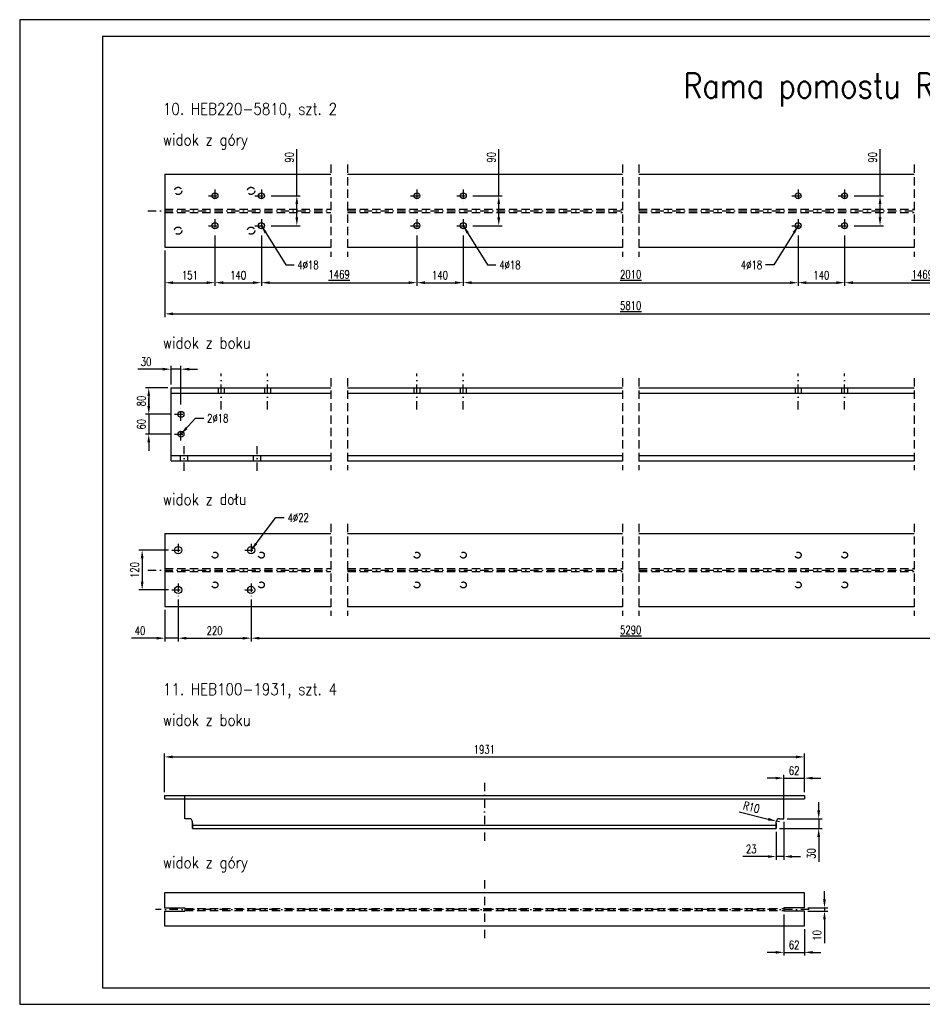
# Model space of a CAD drawing. Header units: centimetres. Extents: x 686402 to 1830517, y -1283654 to -666360.
# Tile 16 of 35: x 1760127 to 1762849, y -1045048 to -1042078. Entities that reach past the tile are written whole.
import ezdxf

# ---------------------------------------------------------------- set-up
doc = ezdxf.new("R2010")
doc.units = ezdxf.units.CM
doc.header["$LTSCALE"] = 50
doc.header["$MEASUREMENT"] = 0
doc.linetypes.add('DASHDOT', pattern=[1, 0.5, -0.25, 0, -0.25])
doc.linetypes.add('DASHED', pattern=[0.75, 0.5, -0.25])
for name, color, linetype in [('0-Ramki', 2, 'Continuous'), ('k_stal_niewid', 4, 'DASHED'), ('k_stal_opisy_5', 2, 'Continuous'), ('k_stal_osie', 1, 'DASHDOT'), ('k_stal_otwory', 1, 'DASHDOT'), ('k_stal_widok', 7, 'Continuous'), ('k_stal_wymiary', 3, 'Continuous')]:
    doc.layers.add(name, color=color, linetype=linetype)
doc.styles.add('ROMANS', font='ROMANS.SHX', dxfattribs={"width": 0.85})
doc.styles.add('TXT3', font='romans.shx', dxfattribs={"width": 0.75})
doc.dimstyles.new('Skala_1_10', dxfattribs={"dimscale": 10, "dimtxt": 2.5, "dimasz": 2.5, "dimexe": 1, "dimexo": 1, "dimgap": 1, "dimtad": 1, "dimdec": 0, "dimzin": 0, "dimdsep": 46, "dimtxsty": 'TXT3', "dimcen": 2.5, "dimadec": 0, "dimazin": 0, "dimtfac": 1, "dimtdec": 0, "dimtmove": 0, "dimatfit": 3, "dimfxl": 0, "dimtolj": 1, "dimtzin": 0, "dimarcsym": 0})

# ---------------------------------------------------------------- blocks, each defined once
blk = doc.blocks.new('*D958')
at = {"layer": 'Defpoints', "color": 0}
for p in [(1762431.4, -1044488.3), (1762408.1, -1044518.3), (1762408.1, -1044602.5)]:
    blk.add_point(p, dxfattribs=at)
at = {"layer": 'k_stal_wymiary', "color": 0, "lineweight": -2}
for p, q in [((1762431.4, -1044498.3), (1762431.4, -1044612.5)), ((1762408.1, -1044528.3), (1762408.1, -1044612.5)), ((1762383.1, -1044602.5), (1762307.8, -1044602.5)), ((1762431.4, -1044602.5), (1762408.1, -1044602.5)), ((1762456.4, -1044602.5), (1762481.4, -1044602.5))]:
    blk.add_line(p, q, dxfattribs=at)
at = {"layer": 'k_stal_wymiary', "color": 0}
for points in [[(1762383.1, -1044598.4), (1762383.1, -1044606.7), (1762408.1, -1044602.5)], [(1762456.4, -1044598.4), (1762456.4, -1044606.7), (1762431.4, -1044602.5)]]:
    blk.add_solid(points, dxfattribs=at)
at = {"layer": 'k_stal_wymiary', "color": 0, "insert": (1762333, -1044580), "char_height": 25, "attachment_point": 5, "style": 'TXT3'}
blk.add_mtext('\\A1;23', dxfattribs=at)
blk = doc.blocks.new('*D959')
at = {"layer": 'Defpoints', "color": 0}
for p in [(1762431.4, -1044488.3), (1762408.1, -1044518.3), (1762536.5, -1044518.3)]:
    blk.add_point(p, dxfattribs=at)
at = {"layer": 'k_stal_wymiary', "color": 0, "lineweight": -2}
for p, q in [((1762536.5, -1044463.3), (1762536.5, -1044438.3)), ((1762441.4, -1044488.3), (1762546.5, -1044488.3)), ((1762536.5, -1044488.3), (1762536.5, -1044518.3)), ((1762418.1, -1044518.3), (1762546.5, -1044518.3)), ((1762536.5, -1044543.3), (1762536.5, -1044618.6))]:
    blk.add_line(p, q, dxfattribs=at)
at = {"layer": 'k_stal_wymiary', "color": 0}
for points in [[(1762532.3, -1044463.3), (1762540.7, -1044463.3), (1762536.5, -1044488.3)], [(1762532.3, -1044543.3), (1762540.7, -1044543.3), (1762536.5, -1044518.3)]]:
    blk.add_solid(points, dxfattribs=at)
at = {"layer": 'k_stal_wymiary', "color": 0, "insert": (1762514, -1044593.5), "char_height": 25, "attachment_point": 5, "rotation": 90, "style": 'TXT3'}
blk.add_mtext('\\A1;30', dxfattribs=at)
blk = doc.blocks.new('*D960')
at = {"layer": 'Defpoints', "color": 0}
for p in [(1760564.5, -1042764.6), (1763374.5, -1042764.6), (1763374.5, -1042965.5)]:
    blk.add_point(p, dxfattribs=at)
at = {"layer": 'k_stal_wymiary', "color": 0, "lineweight": -2}
for p, q in [((1760564.5, -1042774.6), (1760564.5, -1042975.5)), ((1763374.5, -1042774.6), (1763374.5, -1042975.5)), ((1760589.5, -1042965.5), (1763349.5, -1042965.5))]:
    blk.add_line(p, q, dxfattribs=at)
at = {"layer": 'k_stal_wymiary', "color": 0}
for points in [[(1760589.5, -1042961.3), (1760589.5, -1042969.7), (1760564.5, -1042965.5)], [(1763349.5, -1042961.3), (1763349.5, -1042969.7), (1763374.5, -1042965.5)]]:
    blk.add_solid(points, dxfattribs=at)
at = {"layer": 'k_stal_wymiary', "color": 0, "insert": (1761969.5, -1042940.5), "char_height": 25, "attachment_point": 5, "style": 'TXT3'}
blk.add_mtext('\\A1;\\L5810', dxfattribs=at)
blk = doc.blocks.new('*D961')
at = {"layer": 'Defpoints', "color": 0}
for p in [(1760715.5, -1042718.8), (1760564.5, -1042764.6), (1760715.5, -1042871.5)]:
    blk.add_point(p, dxfattribs=at)
at = {"layer": 'k_stal_wymiary', "color": 0, "lineweight": -2}
for p, q in [((1760715.5, -1042728.8), (1760715.5, -1042881.5)), ((1760564.5, -1042774.6), (1760564.5, -1042881.5)), ((1760589.5, -1042871.5), (1760690.5, -1042871.5))]:
    blk.add_line(p, q, dxfattribs=at)
at = {"layer": 'k_stal_wymiary', "color": 0}
for points in [[(1760589.5, -1042867.3), (1760589.5, -1042875.7), (1760564.5, -1042871.5)], [(1760690.5, -1042867.3), (1760690.5, -1042875.7), (1760715.5, -1042871.5)]]:
    blk.add_solid(points, dxfattribs=at)
at = {"layer": 'k_stal_wymiary', "color": 0, "insert": (1760640, -1042849), "char_height": 25, "attachment_point": 5, "style": 'TXT3'}
blk.add_mtext('\\A1;151', dxfattribs=at)
blk = doc.blocks.new('*D962')
at = {"layer": 'Defpoints', "color": 0}
for p in [(1760715.5, -1042728.8), (1760855.5, -1042718.8), (1760855.5, -1042871.5)]:
    blk.add_point(p, dxfattribs=at)
at = {"layer": 'k_stal_wymiary', "color": 0, "lineweight": -2}
for p, q in [((1760855.5, -1042728.8), (1760855.5, -1042881.5)), ((1760715.5, -1042738.8), (1760715.5, -1042881.5)), ((1760740.5, -1042871.5), (1760830.5, -1042871.5))]:
    blk.add_line(p, q, dxfattribs=at)
at = {"layer": 'k_stal_wymiary', "color": 0}
for points in [[(1760740.5, -1042867.3), (1760740.5, -1042875.7), (1760715.5, -1042871.5)], [(1760830.5, -1042867.3), (1760830.5, -1042875.7), (1760855.5, -1042871.5)]]:
    blk.add_solid(points, dxfattribs=at)
at = {"layer": 'k_stal_wymiary', "color": 0, "insert": (1760785.5, -1042849), "char_height": 25, "attachment_point": 5, "style": 'TXT3'}
blk.add_mtext('\\A1;140', dxfattribs=at)
blk = doc.blocks.new('*D963')
at = {"layer": 'Defpoints', "color": 0}
for p in [(1760855.5, -1042718.8), (1761324.5, -1042718.8), (1761324.5, -1042871.5)]:
    blk.add_point(p, dxfattribs=at)
at = {"layer": 'k_stal_wymiary', "color": 0, "lineweight": -2}
for p, q in [((1760855.5, -1042728.8), (1760855.5, -1042881.5)), ((1761324.5, -1042728.8), (1761324.5, -1042881.5)), ((1760880.5, -1042871.5), (1761299.5, -1042871.5))]:
    blk.add_line(p, q, dxfattribs=at)
at = {"layer": 'k_stal_wymiary', "color": 0}
for points in [[(1760880.5, -1042867.3), (1760880.5, -1042875.7), (1760855.5, -1042871.5)], [(1761299.5, -1042867.3), (1761299.5, -1042875.7), (1761324.5, -1042871.5)]]:
    blk.add_solid(points, dxfattribs=at)
at = {"layer": 'k_stal_wymiary', "color": 0, "insert": (1761090, -1042846.5), "char_height": 25, "attachment_point": 5, "style": 'TXT3'}
blk.add_mtext('\\A1;\\L1469', dxfattribs=at)
blk = doc.blocks.new('*D964')
at = {"layer": 'Defpoints', "color": 0}
for p in [(1761324.5, -1042718.8), (1761464.5, -1042718.8), (1761464.5, -1042871.5)]:
    blk.add_point(p, dxfattribs=at)
at = {"layer": 'k_stal_wymiary', "color": 0, "lineweight": -2}
for p, q in [((1761324.5, -1042728.8), (1761324.5, -1042881.5)), ((1761464.5, -1042728.8), (1761464.5, -1042881.5)), ((1761349.5, -1042871.5), (1761439.5, -1042871.5))]:
    blk.add_line(p, q, dxfattribs=at)
at = {"layer": 'k_stal_wymiary', "color": 0}
for points in [[(1761349.5, -1042867.3), (1761349.5, -1042875.7), (1761324.5, -1042871.5)], [(1761439.5, -1042867.3), (1761439.5, -1042875.7), (1761464.5, -1042871.5)]]:
    blk.add_solid(points, dxfattribs=at)
at = {"layer": 'k_stal_wymiary', "color": 0, "insert": (1761394.5, -1042849), "char_height": 25, "attachment_point": 5, "style": 'TXT3'}
blk.add_mtext('\\A1;140', dxfattribs=at)
blk = doc.blocks.new('*D965')
at = {"layer": 'Defpoints', "color": 0}
for p in [(1761464.5, -1042718.8), (1762474.5, -1042718.8), (1762474.5, -1042871.5)]:
    blk.add_point(p, dxfattribs=at)
at = {"layer": 'k_stal_wymiary', "color": 0, "lineweight": -2}
for p, q in [((1761464.5, -1042728.8), (1761464.5, -1042881.5)), ((1762474.5, -1042728.8), (1762474.5, -1042881.5)), ((1761489.5, -1042871.5), (1762449.5, -1042871.5))]:
    blk.add_line(p, q, dxfattribs=at)
at = {"layer": 'k_stal_wymiary', "color": 0}
for points in [[(1761489.5, -1042867.3), (1761489.5, -1042875.7), (1761464.5, -1042871.5)], [(1762449.5, -1042867.3), (1762449.5, -1042875.7), (1762474.5, -1042871.5)]]:
    blk.add_solid(points, dxfattribs=at)
at = {"layer": 'k_stal_wymiary', "color": 0, "insert": (1761969.5, -1042846.5), "char_height": 25, "attachment_point": 5, "style": 'TXT3'}
blk.add_mtext('\\A1;\\L2010', dxfattribs=at)
blk = doc.blocks.new('*D966')
at = {"layer": 'Defpoints', "color": 0}
for p in [(1762474.5, -1042718.8), (1762614.5, -1042718.8), (1762614.5, -1042871.5)]:
    blk.add_point(p, dxfattribs=at)
at = {"layer": 'k_stal_wymiary', "color": 0, "lineweight": -2}
for p, q in [((1762474.5, -1042728.8), (1762474.5, -1042881.5)), ((1762614.5, -1042728.8), (1762614.5, -1042881.5)), ((1762499.5, -1042871.5), (1762589.5, -1042871.5))]:
    blk.add_line(p, q, dxfattribs=at)
at = {"layer": 'k_stal_wymiary', "color": 0}
for points in [[(1762499.5, -1042867.3), (1762499.5, -1042875.7), (1762474.5, -1042871.5)], [(1762589.5, -1042867.3), (1762589.5, -1042875.7), (1762614.5, -1042871.5)]]:
    blk.add_solid(points, dxfattribs=at)
at = {"layer": 'k_stal_wymiary', "color": 0, "insert": (1762544.5, -1042849), "char_height": 25, "attachment_point": 5, "style": 'TXT3'}
blk.add_mtext('\\A1;140', dxfattribs=at)
blk = doc.blocks.new('*D967')
at = {"layer": 'Defpoints', "color": 0}
for p in [(1762614.5, -1042718.8), (1763083.5, -1042718.8), (1763083.5, -1042871.5)]:
    blk.add_point(p, dxfattribs=at)
at = {"layer": 'k_stal_wymiary', "color": 0, "lineweight": -2}
for p, q in [((1762614.5, -1042728.8), (1762614.5, -1042881.5)), ((1763083.5, -1042728.8), (1763083.5, -1042881.5)), ((1762639.5, -1042871.5), (1763058.5, -1042871.5))]:
    blk.add_line(p, q, dxfattribs=at)
at = {"layer": 'k_stal_wymiary', "color": 0}
for points in [[(1762639.5, -1042867.3), (1762639.5, -1042875.7), (1762614.5, -1042871.5)], [(1763058.5, -1042867.3), (1763058.5, -1042875.7), (1763083.5, -1042871.5)]]:
    blk.add_solid(points, dxfattribs=at)
at = {"layer": 'k_stal_wymiary', "color": 0, "insert": (1762849, -1042846.5), "char_height": 25, "attachment_point": 5, "style": 'TXT3'}
blk.add_mtext('\\A1;\\L1469', dxfattribs=at)
blk = doc.blocks.new('*D969')
at = {"layer": 'Defpoints', "color": 0}
for p in [(1760604.5, -1043817.5), (1760564.5, -1043848.3), (1760604.5, -1043943.9)]:
    blk.add_point(p, dxfattribs=at)
at = {"layer": 'k_stal_wymiary', "color": 0, "lineweight": -2}
for p, q in [((1760604.5, -1043827.5), (1760604.5, -1043953.9)), ((1760564.5, -1043858.3), (1760564.5, -1043953.9)), ((1760539.5, -1043943.9), (1760464.1, -1043943.9)), ((1760604.5, -1043943.9), (1760564.5, -1043943.9)), ((1760629.5, -1043943.9), (1760654.5, -1043943.9))]:
    blk.add_line(p, q, dxfattribs=at)
at = {"layer": 'k_stal_wymiary', "color": 0}
for points in [[(1760539.5, -1043939.8), (1760539.5, -1043948.1), (1760564.5, -1043943.9)], [(1760629.5, -1043939.8), (1760629.5, -1043948.1), (1760604.5, -1043943.9)]]:
    blk.add_solid(points, dxfattribs=at)
at = {"layer": 'k_stal_wymiary', "color": 0, "insert": (1760489.3, -1043921.4), "char_height": 25, "attachment_point": 5, "style": 'TXT3'}
blk.add_mtext('\\A1;40', dxfattribs=at)
blk = doc.blocks.new('*D970')
at = {"layer": 'Defpoints', "color": 0}
for p in [(1760604.5, -1043827.5), (1760824.5, -1043817.5), (1760824.5, -1043943.9)]:
    blk.add_point(p, dxfattribs=at)
at = {"layer": 'k_stal_wymiary', "color": 0, "lineweight": -2}
for p, q in [((1760824.5, -1043827.5), (1760824.5, -1043953.9)), ((1760604.5, -1043837.5), (1760604.5, -1043953.9)), ((1760629.5, -1043943.9), (1760799.5, -1043943.9))]:
    blk.add_line(p, q, dxfattribs=at)
at = {"layer": 'k_stal_wymiary', "color": 0}
for points in [[(1760629.5, -1043939.8), (1760629.5, -1043948.1), (1760604.5, -1043943.9)], [(1760799.5, -1043939.8), (1760799.5, -1043948.1), (1760824.5, -1043943.9)]]:
    blk.add_solid(points, dxfattribs=at)
at = {"layer": 'k_stal_wymiary', "color": 0, "insert": (1760714.5, -1043921.4), "char_height": 25, "attachment_point": 5, "style": 'TXT3'}
blk.add_mtext('\\A1;220', dxfattribs=at)
blk = doc.blocks.new('*D971')
at = {"layer": 'Defpoints', "color": 0}
for p in [(1760824.5, -1043817.5), (1763114.5, -1043817.5), (1763114.5, -1043943.9)]:
    blk.add_point(p, dxfattribs=at)
at = {"layer": 'k_stal_wymiary', "color": 0, "lineweight": -2}
for p, q in [((1760824.5, -1043827.5), (1760824.5, -1043953.9)), ((1763114.5, -1043827.5), (1763114.5, -1043953.9)), ((1760849.5, -1043943.9), (1763089.5, -1043943.9))]:
    blk.add_line(p, q, dxfattribs=at)
at = {"layer": 'k_stal_wymiary', "color": 0}
for points in [[(1760849.5, -1043939.8), (1760849.5, -1043948.1), (1760824.5, -1043943.9)], [(1763089.5, -1043939.8), (1763089.5, -1043948.1), (1763114.5, -1043943.9)]]:
    blk.add_solid(points, dxfattribs=at)
at = {"layer": 'k_stal_wymiary', "color": 0, "insert": (1761969.5, -1043918.9), "char_height": 25, "attachment_point": 5, "style": 'TXT3'}
blk.add_mtext('\\A1;\\L5290', dxfattribs=at)
blk = doc.blocks.new('*D974')
at = {"layer": 'Defpoints', "color": 0}
for p in [(1760585.3, -1043678.3), (1760496, -1043798.3), (1760585.3, -1043798.3)]:
    blk.add_point(p, dxfattribs=at)
at = {"layer": 'k_stal_wymiary', "color": 0, "lineweight": -2}
for p, q in [((1760575.3, -1043678.3), (1760486, -1043678.3)), ((1760496, -1043703.3), (1760496, -1043773.3)), ((1760575.3, -1043798.3), (1760486, -1043798.3))]:
    blk.add_line(p, q, dxfattribs=at)
at = {"layer": 'k_stal_wymiary', "color": 0}
for points in [[(1760491.8, -1043703.3), (1760500.2, -1043703.3), (1760496, -1043678.3)], [(1760491.8, -1043773.3), (1760500.2, -1043773.3), (1760496, -1043798.3)]]:
    blk.add_solid(points, dxfattribs=at)
at = {"layer": 'k_stal_wymiary', "color": 0, "insert": (1760473.5, -1043738.3), "char_height": 25, "attachment_point": 5, "rotation": 90, "style": 'TXT3'}
blk.add_mtext('\\A1;120', dxfattribs=at)
blk = doc.blocks.new('*D975')
at = {"layer": 'Defpoints', "color": 0}
for p in [(1760874.7, -1042609.6), (1760874.7, -1042699.6), (1760962.5, -1042699.6)]:
    blk.add_point(p, dxfattribs=at)
at = {"layer": 'k_stal_wymiary', "color": 0, "lineweight": -2}
for p, q in [((1760962.5, -1042609.6), (1760962.5, -1042468.3)), ((1760884.7, -1042609.6), (1760972.5, -1042609.6)), ((1760962.5, -1042674.6), (1760962.5, -1042634.6)), ((1760884.7, -1042699.6), (1760972.5, -1042699.6))]:
    blk.add_line(p, q, dxfattribs=at)
at = {"layer": 'k_stal_wymiary', "color": 0}
for points in [[(1760958.3, -1042634.6), (1760966.7, -1042634.6), (1760962.5, -1042609.6)], [(1760958.3, -1042674.6), (1760966.7, -1042674.6), (1760962.5, -1042699.6)]]:
    blk.add_solid(points, dxfattribs=at)
at = {"layer": 'k_stal_wymiary', "color": 0, "insert": (1760940, -1042493.5), "char_height": 25, "attachment_point": 5, "rotation": 90, "style": 'TXT3'}
blk.add_mtext('\\A1;90', dxfattribs=at)
blk = doc.blocks.new('*D977')
at = {"layer": 'Defpoints', "color": 0}
for p in [(1762493.4, -1044302), (1760562.9, -1044418.3), (1762493.4, -1044418.3)]:
    blk.add_point(p, dxfattribs=at)
at = {"layer": 'k_stal_wymiary', "color": 0, "lineweight": -2}
for p, q in [((1760562.9, -1044408.3), (1760562.9, -1044292)), ((1760587.9, -1044302), (1762468.4, -1044302)), ((1762493.4, -1044408.3), (1762493.4, -1044292))]:
    blk.add_line(p, q, dxfattribs=at)
at = {"layer": 'k_stal_wymiary', "color": 0}
for points in [[(1760587.9, -1044297.9), (1760587.9, -1044306.2), (1760562.9, -1044302)], [(1762468.4, -1044297.9), (1762468.4, -1044306.2), (1762493.4, -1044302)]]:
    blk.add_solid(points, dxfattribs=at)
at = {"layer": 'k_stal_wymiary', "color": 0, "insert": (1761528.1, -1044279.5), "char_height": 25, "attachment_point": 5, "style": 'TXT3'}
blk.add_mtext('\\A1;1931', dxfattribs=at)
blk = doc.blocks.new('*D978')
at = {"layer": 'Defpoints', "color": 0}
for p in [(1762493.4, -1044366), (1762431.4, -1044428.3), (1762493.4, -1044418.3)]:
    blk.add_point(p, dxfattribs=at)
at = {"layer": 'k_stal_wymiary', "color": 0, "lineweight": -2}
for p, q in [((1762406.4, -1044366), (1762381.4, -1044366)), ((1762431.4, -1044418.3), (1762431.4, -1044356)), ((1762431.4, -1044366), (1762493.4, -1044366)), ((1762493.4, -1044408.3), (1762493.4, -1044356)), ((1762518.4, -1044366), (1762543.4, -1044366))]:
    blk.add_line(p, q, dxfattribs=at)
at = {"layer": 'k_stal_wymiary', "color": 0}
for points in [[(1762406.4, -1044361.9), (1762406.4, -1044370.2), (1762431.4, -1044366)], [(1762518.4, -1044361.9), (1762518.4, -1044370.2), (1762493.4, -1044366)]]:
    blk.add_solid(points, dxfattribs=at)
at = {"layer": 'k_stal_wymiary', "color": 0, "insert": (1762462.4, -1044343.5), "char_height": 25, "attachment_point": 5, "style": 'TXT3'}
blk.add_mtext('\\A1;62', dxfattribs=at)
blk = doc.blocks.new('*D979')
at = {"layer": 'Defpoints', "color": 0}
for p in [(1762408.5, -1044495.8), (1762418.1, -1044498.3)]:
    blk.add_point(p, dxfattribs=at)
at = {"layer": 'k_stal_wymiary', "color": 0, "lineweight": -2}
for p, q in [((1762296.5, -1044467.3), (1762384.2, -1044489.7)), ((1762418.1, -1044498.3), (1762408.5, -1044495.8))]:
    blk.add_line(p, q, dxfattribs=at)
at = {"layer": 'k_stal_wymiary', "color": 0}
blk.add_solid([(1762385.3, -1044485.6), (1762383.2, -1044493.7), (1762408.5, -1044495.8)], dxfattribs=at)
at = {"layer": 'k_stal_wymiary', "color": 0, "insert": (1762333.8, -1044453.6), "char_height": 25, "attachment_point": 5, "rotation": 345.7287, "style": 'TXT3'}
blk.add_mtext('\\A1;R10', dxfattribs=at)
blk = doc.blocks.new('*D980')
at = {"layer": 'Defpoints', "color": 0}
for p in [(1762493.4, -1044757), (1762493.4, -1044767), (1762553.9, -1044767)]:
    blk.add_point(p, dxfattribs=at)
at = {"layer": 'k_stal_wymiary', "color": 0, "lineweight": -2}
for p, q in [((1762553.9, -1044732), (1762553.9, -1044707)), ((1762503.4, -1044757), (1762563.9, -1044757)), ((1762503.4, -1044767), (1762563.9, -1044767)), ((1762553.9, -1044757), (1762553.9, -1044767)), ((1762553.9, -1044792), (1762553.9, -1044863.8))]:
    blk.add_line(p, q, dxfattribs=at)
at = {"layer": 'k_stal_wymiary', "color": 0}
for points in [[(1762549.8, -1044732), (1762558.1, -1044732), (1762553.9, -1044757)], [(1762549.8, -1044792), (1762558.1, -1044792), (1762553.9, -1044767)]]:
    blk.add_solid(points, dxfattribs=at)
at = {"layer": 'k_stal_wymiary', "color": 0, "insert": (1762531.4, -1044840.4), "char_height": 25, "attachment_point": 5, "rotation": 90, "style": 'TXT3'}
blk.add_mtext('\\A1;10', dxfattribs=at)
blk = doc.blocks.new('*D981')
at = {"layer": 'Defpoints', "color": 0}
for p in [(1762431.4, -1044767), (1762493.4, -1044812), (1762493.4, -1044891.5)]:
    blk.add_point(p, dxfattribs=at)
at = {"layer": 'k_stal_wymiary', "color": 0, "lineweight": -2}
for p, q in [((1762431.4, -1044777), (1762431.4, -1044901.5)), ((1762493.4, -1044822), (1762493.4, -1044901.5)), ((1762406.4, -1044891.5), (1762381.4, -1044891.5)), ((1762431.4, -1044891.5), (1762493.4, -1044891.5)), ((1762518.4, -1044891.5), (1762543.4, -1044891.5))]:
    blk.add_line(p, q, dxfattribs=at)
at = {"layer": 'k_stal_wymiary', "color": 0}
for points in [[(1762406.4, -1044887.4), (1762406.4, -1044895.7), (1762431.4, -1044891.5)], [(1762518.4, -1044887.4), (1762518.4, -1044895.7), (1762493.4, -1044891.5)]]:
    blk.add_solid(points, dxfattribs=at)
at = {"layer": 'k_stal_wymiary', "color": 0, "insert": (1762462.4, -1044869), "char_height": 25, "attachment_point": 5, "style": 'TXT3'}
blk.add_mtext('\\A1;62', dxfattribs=at)
blk = doc.blocks.new('*D991')
at = {"layer": 'Defpoints', "color": 0}
for p in [(1761483.7, -1042609.6), (1761483.7, -1042699.6), (1761571.5, -1042699.6)]:
    blk.add_point(p, dxfattribs=at)
at = {"layer": 'k_stal_wymiary', "color": 0, "lineweight": -2}
for p, q in [((1761571.5, -1042609.6), (1761571.5, -1042468.3)), ((1761493.7, -1042609.6), (1761581.5, -1042609.6)), ((1761571.5, -1042674.6), (1761571.5, -1042634.6)), ((1761493.7, -1042699.6), (1761581.5, -1042699.6))]:
    blk.add_line(p, q, dxfattribs=at)
at = {"layer": 'k_stal_wymiary', "color": 0}
for points in [[(1761567.3, -1042634.6), (1761575.7, -1042634.6), (1761571.5, -1042609.6)], [(1761567.3, -1042674.6), (1761575.7, -1042674.6), (1761571.5, -1042699.6)]]:
    blk.add_solid(points, dxfattribs=at)
at = {"layer": 'k_stal_wymiary', "color": 0, "insert": (1761549, -1042493.5), "char_height": 25, "attachment_point": 5, "rotation": 90, "style": 'TXT3'}
blk.add_mtext('\\A1;90', dxfattribs=at)
blk = doc.blocks.new('*D992')
at = {"layer": 'Defpoints', "color": 0}
for p in [(1762633.7, -1042609.6), (1762633.7, -1042699.6), (1762721.5, -1042699.6)]:
    blk.add_point(p, dxfattribs=at)
at = {"layer": 'k_stal_wymiary', "color": 0, "lineweight": -2}
for p, q in [((1762721.5, -1042609.6), (1762721.5, -1042468.3)), ((1762643.7, -1042609.6), (1762731.5, -1042609.6)), ((1762721.5, -1042674.6), (1762721.5, -1042634.6)), ((1762643.7, -1042699.6), (1762731.5, -1042699.6))]:
    blk.add_line(p, q, dxfattribs=at)
at = {"layer": 'k_stal_wymiary', "color": 0}
for points in [[(1762717.3, -1042634.6), (1762725.7, -1042634.6), (1762721.5, -1042609.6)], [(1762717.3, -1042674.6), (1762725.7, -1042674.6), (1762721.5, -1042699.6)]]:
    blk.add_solid(points, dxfattribs=at)
at = {"layer": 'k_stal_wymiary', "color": 0, "insert": (1762699, -1042493.5), "char_height": 25, "attachment_point": 5, "rotation": 90, "style": 'TXT3'}
blk.add_mtext('\\A1;90', dxfattribs=at)
blk = doc.blocks.new('*D1271')
at = {"layer": 'Defpoints', "color": 0}
for p in [(1760593.8, -1043268.6), (1760515.9, -1043328.6), (1760593.8, -1043328.6)]:
    blk.add_point(p, dxfattribs=at)
at = {"layer": 'k_stal_wymiary', "color": 0, "lineweight": -2}
for p, q in [((1760515.9, -1043243.6), (1760515.9, -1043218.6)), ((1760583.8, -1043268.6), (1760505.9, -1043268.6)), ((1760515.9, -1043268.6), (1760515.9, -1043328.6)), ((1760583.8, -1043328.6), (1760505.9, -1043328.6)), ((1760515.9, -1043353.6), (1760515.9, -1043378.6))]:
    blk.add_line(p, q, dxfattribs=at)
at = {"layer": 'k_stal_wymiary', "color": 0}
for points in [[(1760511.7, -1043243.6), (1760520.1, -1043243.6), (1760515.9, -1043268.6)], [(1760511.7, -1043353.6), (1760520.1, -1043353.6), (1760515.9, -1043328.6)]]:
    blk.add_solid(points, dxfattribs=at)
at = {"layer": 'k_stal_wymiary', "color": 0, "insert": (1760493.4, -1043298.6), "char_height": 25, "attachment_point": 5, "rotation": 90, "style": 'TXT3'}
blk.add_mtext('\\A1;60', dxfattribs=at)
blk = doc.blocks.new('*D1272')
at = {"layer": 'Defpoints', "color": 0}
for p in [(1760583, -1043188.6), (1760515.9, -1043268.6), (1760583, -1043268.6)]:
    blk.add_point(p, dxfattribs=at)
at = {"layer": 'k_stal_wymiary', "color": 0, "lineweight": -2}
for p, q in [((1760573, -1043188.6), (1760505.9, -1043188.6)), ((1760515.9, -1043213.6), (1760515.9, -1043243.6)), ((1760573, -1043268.6), (1760505.9, -1043268.6))]:
    blk.add_line(p, q, dxfattribs=at)
at = {"layer": 'k_stal_wymiary', "color": 0}
for points in [[(1760511.7, -1043213.6), (1760520.1, -1043213.6), (1760515.9, -1043188.6)], [(1760511.7, -1043243.6), (1760520.1, -1043243.6), (1760515.9, -1043268.6)]]:
    blk.add_solid(points, dxfattribs=at)
at = {"layer": 'k_stal_wymiary', "color": 0, "insert": (1760493.4, -1043228.6), "char_height": 25, "attachment_point": 5, "rotation": 90, "style": 'TXT3'}
blk.add_mtext('\\A1;80', dxfattribs=at)
blk = doc.blocks.new('*D1274')
at = {"layer": 'Defpoints', "color": 0}
for p in [(1760583, -1043132.5), (1760583, -1043188.6), (1760613, -1043249.4)]:
    blk.add_point(p, dxfattribs=at)
at = {"layer": 'k_stal_wymiary', "color": 0, "lineweight": -2}
for p, q in [((1760583, -1043178.6), (1760583, -1043122.5)), ((1760613, -1043239.4), (1760613, -1043122.5)), ((1760558, -1043132.5), (1760482.6, -1043132.5)), ((1760613, -1043132.5), (1760583, -1043132.5)), ((1760638, -1043132.5), (1760663, -1043132.5))]:
    blk.add_line(p, q, dxfattribs=at)
at = {"layer": 'k_stal_wymiary', "color": 0}
for points in [[(1760558, -1043128.3), (1760558, -1043136.6), (1760583, -1043132.5)], [(1760638, -1043128.3), (1760638, -1043136.6), (1760613, -1043132.5)]]:
    blk.add_solid(points, dxfattribs=at)
at = {"layer": 'k_stal_wymiary', "color": 0, "insert": (1760507.8, -1043110), "char_height": 25, "attachment_point": 5, "style": 'TXT3'}
blk.add_mtext('\\A1;30', dxfattribs=at)

msp = doc.modelspace()

# ---------------------------------------------------------------- linework, layer by layer
at = {"layer": '0-Ramki', "color": 1}
for p, q in [((1760376.6, -1042128.2), (1760376.6, -1044998.2)), ((1760376.6, -1042128.2), (1764276.6, -1042128.2)), ((1760376.6, -1044998.2), (1764276.6, -1044998.2))]:
    msp.add_line(p, q, dxfattribs=at)
at = {"layer": 'Defpoints'}
msp.add_lwpolyline([(1760126.6, -1045048.2), (1764326.6, -1045048.2), (1764326.6, -1042078.2), (1760126.6, -1042078.2)], close=True, dxfattribs=at)
at = {"layer": 'k_stal_niewid'}
for p, q in [((1761065, -1042515.5), (1761065, -1042793.2)), ((1761115, -1042515.5), (1761115, -1042793.2)), ((1761944.5, -1042515.5), (1761944.5, -1042793.2)), ((1761994.5, -1042515.5), (1761994.5, -1042793.2)), ((1762824, -1042515.5), (1762824, -1042793.2)), ((1760564.5, -1042649.9), (1761065, -1042649.9)), ((1760564.5, -1042659.4), (1761065, -1042659.4)), ((1761115, -1042649.9), (1761944.5, -1042649.9)), ((1761115, -1042659.4), (1761944.5, -1042659.4)), ((1761994.5, -1042649.9), (1762824, -1042649.9)), ((1761994.5, -1042659.4), (1762824, -1042659.4)), ((1761065, -1043159.5), (1761065, -1043437.2)), ((1761115, -1043159.5), (1761115, -1043437.2)), ((1761944.5, -1043159.5), (1761944.5, -1043437.2)), ((1761994.5, -1043159.5), (1761994.5, -1043437.2)), ((1762824, -1043159.5), (1762824, -1043437.2)), ((1760725, -1043188.6), (1760725, -1043204.6)), ((1760743, -1043188.6), (1760743, -1043204.6)), ((1760865, -1043188.6), (1760865, -1043204.6)), ((1760883, -1043188.6), (1760883, -1043204.6)), ((1761315.5, -1043188.6), (1761315.5, -1043204.6)), ((1761333.5, -1043188.6), (1761333.5, -1043204.6)), ((1761455.5, -1043188.6), (1761455.5, -1043204.6)), ((1761473.5, -1043188.6), (1761473.5, -1043204.6)), ((1762465.5, -1043188.6), (1762465.5, -1043204.6)), ((1762483.5, -1043188.6), (1762483.5, -1043204.6)), ((1762605.5, -1043188.6), (1762605.5, -1043204.6)), ((1762623.5, -1043188.6), (1762623.5, -1043204.6)), ((1760612, -1043408.6), (1760612, -1043392.6)), ((1760634, -1043408.6), (1760634, -1043392.6)), ((1760832, -1043408.6), (1760832, -1043392.6)), ((1760854, -1043408.6), (1760854, -1043392.6)), ((1761065, -1043599.2), (1761065, -1043876.8)), ((1761115, -1043599.2), (1761115, -1043876.8)), ((1761944.5, -1043599.2), (1761944.5, -1043876.8)), ((1761994.5, -1043599.2), (1761994.5, -1043876.8)), ((1762824, -1043599.2), (1762824, -1043876.8)), ((1760564.5, -1043733.5), (1761065, -1043733.5)), ((1760564.5, -1043743), (1761065, -1043743)), ((1761115, -1043733.5), (1761944.5, -1043733.5)), ((1761115, -1043743), (1761944.5, -1043743)), ((1761994.5, -1043733.5), (1762824, -1043733.5)), ((1761994.5, -1043743), (1762824, -1043743)), ((1760624.9, -1044428.3), (1760624.9, -1044418.3)), ((1762431.4, -1044428.3), (1762431.4, -1044418.3)), ((1760624.9, -1044759), (1762431.4, -1044759)), ((1760624.9, -1044765), (1762431.4, -1044765))]:
    msp.add_line(p, q, dxfattribs=at)
for centre, radius in [((1760604.5, -1042594.6), 11), ((1760824.5, -1042594.6), 11), ((1760604.5, -1042714.6), 11), ((1760824.5, -1042714.6), 11), ((1760715.5, -1043693.3), 9), ((1760855.5, -1043693.3), 9), ((1761324.5, -1043693.3), 9), ((1761464.5, -1043693.3), 9), ((1762474.5, -1043693.3), 9), ((1762614.5, -1043693.3), 9), ((1760715.5, -1043783.3), 9), ((1760855.5, -1043783.3), 9), ((1761324.5, -1043783.3), 9), ((1761464.5, -1043783.3), 9), ((1762474.5, -1043783.3), 9), ((1762614.5, -1043783.3), 9)]:
    msp.add_circle(centre, radius, dxfattribs=at)
at = {"layer": 'k_stal_osie'}
for p, q in [((1760513.6, -1042654.6), (1761065, -1042654.6)), ((1761115, -1042654.6), (1761944.5, -1042654.6)), ((1761994.5, -1042654.6), (1762824, -1042654.6)), ((1760513.6, -1043738.3), (1761065, -1043738.3)), ((1761115, -1043738.3), (1761944.5, -1043738.3)), ((1761994.5, -1043738.3), (1762824, -1043738.3)), ((1761528.1, -1044380), (1761528.1, -1044556.5)), ((1761528.1, -1044673.8), (1761528.1, -1044850.3)), ((1762507.5, -1044762), (1760536.5, -1044762))]:
    msp.add_line(p, q, dxfattribs=at)
at = {"layer": 'k_stal_otwory'}
for p, q in [((1760696.3, -1042609.6), (1760734.7, -1042609.6)), ((1760715.5, -1042590.4), (1760715.5, -1042628.8)), ((1760836.3, -1042609.6), (1760874.7, -1042609.6)), ((1760855.5, -1042590.4), (1760855.5, -1042628.8)), ((1761305.3, -1042609.6), (1761343.7, -1042609.6)), ((1761324.5, -1042590.4), (1761324.5, -1042628.8)), ((1761445.3, -1042609.6), (1761483.7, -1042609.6)), ((1761464.5, -1042590.4), (1761464.5, -1042628.8)), ((1762455.3, -1042609.6), (1762493.7, -1042609.6)), ((1762474.5, -1042590.4), (1762474.5, -1042628.8)), ((1762595.3, -1042609.6), (1762633.7, -1042609.6)), ((1762614.5, -1042590.4), (1762614.5, -1042628.8)), ((1760696.3, -1042699.6), (1760734.7, -1042699.6)), ((1760715.5, -1042680.4), (1760715.5, -1042718.8)), ((1760836.3, -1042699.6), (1760874.7, -1042699.6)), ((1760855.5, -1042680.4), (1760855.5, -1042718.8)), ((1761305.3, -1042699.6), (1761343.7, -1042699.6)), ((1761324.5, -1042680.4), (1761324.5, -1042718.8)), ((1761445.3, -1042699.6), (1761483.7, -1042699.6)), ((1761464.5, -1042680.4), (1761464.5, -1042718.8)), ((1762455.3, -1042699.6), (1762493.7, -1042699.6)), ((1762474.5, -1042680.4), (1762474.5, -1042718.8)), ((1762595.3, -1042699.6), (1762633.7, -1042699.6)), ((1762614.5, -1042680.4), (1762614.5, -1042718.8)), ((1760734, -1043254.2), (1760734, -1043145.7)), ((1760874, -1043254.2), (1760874, -1043145.7)), ((1761324.5, -1043254.2), (1761324.5, -1043145.7)), ((1761464.5, -1043254.2), (1761464.5, -1043145.7)), ((1762474.5, -1043254.2), (1762474.5, -1043145.7)), ((1762614.5, -1043254.2), (1762614.5, -1043145.7)), ((1760593.8, -1043268.6), (1760632.2, -1043268.6)), ((1760613, -1043287.8), (1760613, -1043249.4)), ((1760593.8, -1043328.6), (1760632.2, -1043328.6)), ((1760613, -1043347.8), (1760613, -1043309.4)), ((1760623, -1043439.4), (1760623, -1043358.6)), ((1760843, -1043439.4), (1760843, -1043358.6)), ((1760585.3, -1043678.3), (1760623.7, -1043678.3)), ((1760604.5, -1043659.1), (1760604.5, -1043697.5)), ((1760805.3, -1043678.3), (1760843.7, -1043678.3)), ((1760824.5, -1043659.1), (1760824.5, -1043697.5)), ((1760585.3, -1043798.3), (1760623.7, -1043798.3)), ((1760604.5, -1043779.1), (1760604.5, -1043817.5)), ((1760805.3, -1043798.3), (1760843.7, -1043798.3)), ((1760824.5, -1043779.1), (1760824.5, -1043817.5))]:
    msp.add_line(p, q, dxfattribs=at)
at = {"layer": 'k_stal_widok'}
for p, q in [((1760564.5, -1042544.6), (1761065, -1042544.6)), ((1760564.5, -1042544.6), (1760564.5, -1042764.6)), ((1761115, -1042544.6), (1761944.5, -1042544.6)), ((1761994.5, -1042544.6), (1762824, -1042544.6)), ((1760564.5, -1042764.6), (1761065, -1042764.6)), ((1761115, -1042764.6), (1761944.5, -1042764.6)), ((1761994.5, -1042764.6), (1762824, -1042764.6)), ((1760583, -1043188.6), (1761065, -1043188.6)), ((1760583, -1043408.6), (1760583, -1043188.6)), ((1760583, -1043204.6), (1761065, -1043204.6)), ((1761115, -1043188.6), (1761944.5, -1043188.6)), ((1761115, -1043204.6), (1761944.5, -1043204.6)), ((1761994.5, -1043188.6), (1762824, -1043188.6)), ((1761994.5, -1043204.6), (1762824, -1043204.6)), ((1760583, -1043392.6), (1761065, -1043392.6)), ((1760583, -1043408.6), (1761065, -1043408.6)), ((1761115, -1043392.6), (1761944.5, -1043392.6)), ((1761115, -1043408.6), (1761944.5, -1043408.6)), ((1761994.5, -1043392.6), (1762824, -1043392.6)), ((1761994.5, -1043408.6), (1762824, -1043408.6)), ((1760564.5, -1043628.3), (1761065, -1043628.3)), ((1760564.5, -1043628.3), (1760564.5, -1043848.3)), ((1761115, -1043628.3), (1761944.5, -1043628.3)), ((1761994.5, -1043628.3), (1762824, -1043628.3)), ((1760564.5, -1043848.3), (1761065, -1043848.3)), ((1761115, -1043848.3), (1761944.5, -1043848.3)), ((1761994.5, -1043848.3), (1762824, -1043848.3)), ((1760562.9, -1044418.3), (1762493.4, -1044418.3)), ((1760562.9, -1044418.3), (1760562.9, -1044428.3)), ((1760562.9, -1044428.3), (1762493.4, -1044428.3)), ((1760624.9, -1044488.3), (1760624.9, -1044428.3)), ((1762431.4, -1044488.3), (1762431.4, -1044428.3)), ((1762493.4, -1044418.3), (1762493.4, -1044428.3)), ((1760638.1, -1044488.3), (1760624.9, -1044488.3)), ((1762418.1, -1044488.3), (1762431.4, -1044488.3)), ((1760648.1, -1044518.3), (1760648.1, -1044498.3)), ((1760648.1, -1044502.3), (1760648.1, -1044518.3)), ((1760648.1, -1044518.3), (1760648.1, -1044502.3)), ((1760648.1, -1044508.3), (1762408.1, -1044508.3)), ((1760648.1, -1044518.3), (1762408.1, -1044518.3)), ((1762408.1, -1044518.3), (1762408.1, -1044498.3)), ((1762408.1, -1044502.3), (1762408.1, -1044518.3)), ((1762408.1, -1044502.3), (1762408.1, -1044518.3)), ((1760562.9, -1044757), (1760624.9, -1044757)), ((1760562.9, -1044767), (1760624.9, -1044767)), ((1760624.9, -1044757), (1760624.9, -1044767)), ((1760624.9, -1044759), (1760624.9, -1044765)), ((1762493.4, -1044757), (1762431.4, -1044757)), ((1762431.4, -1044757), (1762431.4, -1044767)), ((1762431.4, -1044759), (1762431.4, -1044765)), ((1762493.4, -1044767), (1762431.4, -1044767))]:
    msp.add_line(p, q, dxfattribs=at)
for points in [[(1762493.4, -1044757), (1762493.4, -1044712), (1760562.9, -1044712), (1760562.9, -1044757)], [(1760562.9, -1044767), (1760562.9, -1044812), (1762493.4, -1044812), (1762493.4, -1044767)]]:
    msp.add_lwpolyline(points, dxfattribs=at)
for centre, radius in [((1760715.5, -1042609.6), 9), ((1760855.5, -1042609.6), 9), ((1761324.5, -1042609.6), 9), ((1761464.5, -1042609.6), 9), ((1762474.5, -1042609.6), 9), ((1762614.5, -1042609.6), 9), ((1760715.5, -1042699.6), 9), ((1760855.5, -1042699.6), 9), ((1761324.5, -1042699.6), 9), ((1761464.5, -1042699.6), 9), ((1762474.5, -1042699.6), 9), ((1762614.5, -1042699.6), 9), ((1760613, -1043268.6), 9), ((1760613, -1043328.6), 9), ((1760604.5, -1043678.3), 11), ((1760824.5, -1043678.3), 11), ((1760604.5, -1043798.3), 11), ((1760824.5, -1043798.3), 11)]:
    msp.add_circle(centre, radius, dxfattribs=at)
for centre, start, end in [((1760638.1, -1044498.3), 0, 90), ((1762418.1, -1044498.3), 90, 180)]:
    msp.add_arc(centre, 10, start, end, dxfattribs=at)

# ---------------------------------------------------------------- texts
at = {"layer": 'k_stal_opisy_5', "ltscale": 0.6, "style": 'ROMANS', "width": 0.85}
msp.add_text('Rama pomostu RP-1 - elementy, (1:10)', height=75, dxfattribs=at).set_placement((1762128.7, -1042314.9))
at = {"layer": 'k_stal_wymiary', "style": 'ROMANS', "width": 0.85}
for s, p in [('10. HEB220-5810, szt. 2', (1760558.6, -1042364.9)), ('widok z góry', (1760558.6, -1042457.8)), ('widok z boku', (1760558.6, -1043070.4)), ('widok z dołu', (1760558.6, -1043542.5)), ('11. HEB100-1931, szt. 4', (1760558.6, -1044115.4)), ('widok z boku', (1760558.6, -1044208.3)), ('widok z góry', (1760558.6, -1044637.8))]:
    msp.add_text(s, height=35, dxfattribs=at).set_placement(p)
at = {"layer": 'k_stal_wymiary', "char_height": 25, "style": 'TXT3'}
for s, insert, width, attachment_point in [('\\A1;4%%c18', (1760964, -1042805.5), 101, 1), ('\\A1;4%%c18', (1761573, -1042805.5), 101, 1), ('\\A1;4%%c18', (1762366, -1042805.5), 101, 3), ('\\A1;2%%c18', (1760691.8, -1043267.9), 76.871, 1), ('\\A1;4%%c22', (1760934.5, -1043567.8), 101, 1)]:
    msp.add_mtext(s, dxfattribs=dict(at, insert=insert, width=width, attachment_point=attachment_point))

# ---------------------------------------------------------------- dimensions: what is measured, and where the dimension line sits
at = {"layer": 'k_stal_wymiary'}
for base, p1, p2, picture, middle in [((1760962.5, -1042699.6), (1760874.7, -1042609.6), (1760874.7, -1042699.6), '*D975', (1760962.5, -1042493.5)), ((1761571.5, -1042699.6), (1761483.7, -1042609.6), (1761483.7, -1042699.6), '*D991', (1761571.5, -1042493.5)), ((1762721.5, -1042699.6), (1762633.7, -1042609.6), (1762633.7, -1042699.6), '*D992', (1762721.5, -1042493.5))]:
    dim = msp.add_linear_dim(base=base, p1=p1, p2=p2, angle=90, dimstyle='Skala_1_10', dxfattribs=at)
    dim.commit()
    dim.dimension.update_dxf_attribs({"geometry": picture, "text_midpoint": middle, "dimtype": 160})
for base, p1, p2, picture, middle in [((1760715.5, -1042871.5), (1760564.5, -1042764.6), (1760715.5, -1042718.8), '*D961', (1760640, -1042849)), ((1760855.5, -1042871.5), (1760715.5, -1042728.8), (1760855.5, -1042718.8), '*D962', (1760785.5, -1042849)), ((1761464.5, -1042871.5), (1761324.5, -1042718.8), (1761464.5, -1042718.8), '*D964', (1761394.5, -1042849)), ((1762614.5, -1042871.5), (1762474.5, -1042718.8), (1762614.5, -1042718.8), '*D966', (1762544.5, -1042849)), ((1760583, -1043132.5), (1760613, -1043249.4), (1760583, -1043188.6), '*D1274', (1760507.8, -1043110)), ((1760824.5, -1043943.9), (1760604.5, -1043827.5), (1760824.5, -1043817.5), '*D970', (1760714.5, -1043921.4)), ((1762493.3965361, -1044302.037257), (1760562.8965361, -1044418.2839764), (1762493.3965361, -1044418.2839764), '*D977', (1761528.1465361, -1044279.537257)), ((1762493.4, -1044366), (1762431.4, -1044428.3), (1762493.4, -1044418.3), '*D978', (1762462.4, -1044343.5)), ((1762408.1, -1044602.5), (1762431.4, -1044488.3), (1762408.1, -1044518.3), '*D958', (1762333, -1044580)), ((1762493.4, -1044891.5), (1762431.4, -1044767), (1762493.4, -1044812), '*D981', (1762462.4, -1044869))]:
    dim = msp.add_linear_dim(base=base, p1=p1, p2=p2, dimstyle='Skala_1_10', dxfattribs=at)
    dim.commit()
    dim.dimension.update_dxf_attribs({"geometry": picture, "text_midpoint": middle})
for base, p1, p2, text, picture, middle in [((1761324.5, -1042871.5), (1760855.5, -1042718.8), (1761324.5, -1042718.8), '\\L1469', '*D963', (1761090, -1042846.5)), ((1762474.5, -1042871.5), (1761464.5, -1042718.8), (1762474.5, -1042718.8), '\\L2010', '*D965', (1761969.5, -1042846.5)), ((1763083.5, -1042871.5), (1762614.5, -1042718.8), (1763083.5, -1042718.8), '\\L1469', '*D967', (1762849, -1042846.5)), ((1763374.5, -1042965.5), (1760564.5, -1042764.6), (1763374.5, -1042764.6), '\\L5810', '*D960', (1761969.5, -1042940.5)), ((1763114.5, -1043943.9), (1760824.5, -1043817.5), (1763114.5, -1043817.5), '\\L5290', '*D971', (1761969.5, -1043918.9))]:
    dim = msp.add_linear_dim(base=base, p1=p1, p2=p2, text=text, dimstyle='Skala_1_10', dxfattribs=at)
    dim.commit()
    dim.dimension.update_dxf_attribs({"geometry": picture, "text_midpoint": middle})
for base, p1, p2, picture, middle in [((1760515.9, -1043268.6), (1760583, -1043188.6), (1760583, -1043268.6), '*D1272', (1760493.4, -1043228.6)), ((1760515.9, -1043328.6), (1760593.8, -1043268.6), (1760593.8, -1043328.6), '*D1271', (1760493.4, -1043298.6)), ((1760496, -1043798.3), (1760585.3, -1043678.3), (1760585.3, -1043798.3), '*D974', (1760473.5, -1043738.3)), ((1762536.5, -1044518.3), (1762431.4, -1044488.3), (1762408.1, -1044518.3), '*D959', (1762514, -1044593.5)), ((1762553.9, -1044767), (1762493.4, -1044757), (1762493.4, -1044767), '*D980', (1762531.4, -1044840.4))]:
    dim = msp.add_linear_dim(base=base, p1=p1, p2=p2, angle=90, dimstyle='Skala_1_10', dxfattribs=at)
    dim.commit()
    dim.dimension.update_dxf_attribs({"geometry": picture, "text_midpoint": middle})
dim = msp.add_linear_dim(base=(1760604.5, -1043943.9), p1=(1760564.5, -1043848.3), p2=(1760604.5, -1043817.5), dimstyle='Skala_1_10', dxfattribs=at)
dim.commit()
dim.dimension.update_dxf_attribs({"geometry": '*D969', "text_midpoint": (1760489.3, -1043943.9), "dimtype": 160})
dim = msp.add_radius_dim(center=(1762418.1, -1044498.3), mpoint=(1762408.5, -1044495.8), dimstyle='Skala_1_10', dxfattribs=at)
dim.commit()
dim.dimension.update_dxf_attribs({"geometry": '*D979', "text_midpoint": (1762333.8, -1044453.6)})

# ---------------------------------------------------------------- leaders
at = {"layer": 'k_stal_wymiary', "annotation_type": 0, "has_hookline": 1}
for points, hookline_direction, text_width in [([(1760855.5, -1042699.6), (1760929, -1042818), (1760954, -1042818)], 0, 61.6), ([(1761464.5, -1042699.6), (1761538, -1042818), (1761563, -1042818)], 0, 61.6), ([(1762474.5, -1042699.6), (1762401, -1042818), (1762376, -1042818)], 1, 61.6), ([(1760613, -1043328.6), (1760656.8, -1043280.4), (1760681.8, -1043280.4)], 0, 61.6), ([(1760824.5, -1043678.3), (1760899.5, -1043580.3), (1760924.5, -1043580.3)], 0, 65.2)]:
    msp.add_leader(points, dimstyle='Skala_1_10', override={"dimgap": 1, "dimtad": 0}, dxfattribs=dict(at, hookline_direction=hookline_direction, text_width=text_width))

doc.saveas('drawing.dxf')
